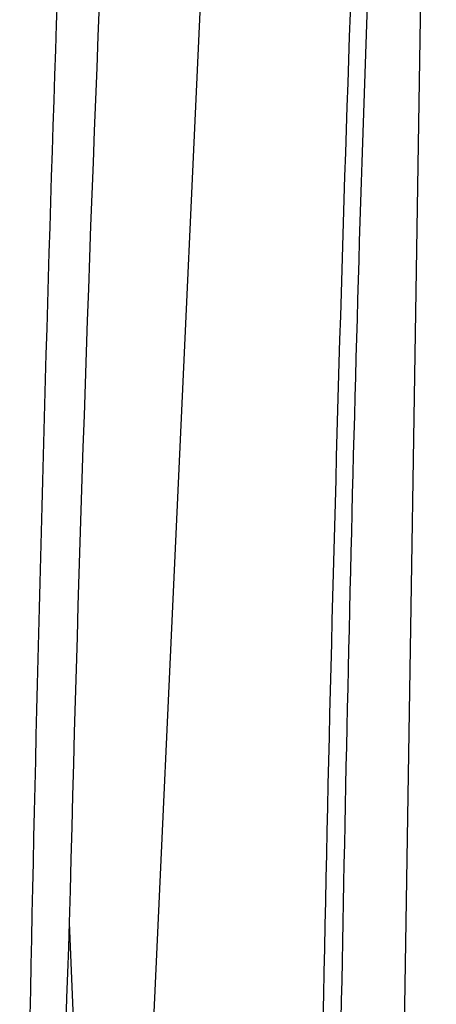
# Model space of a CAD drawing. Header units: millimetres. Extents: x 15231 to 16570, y 10019 to 11489.
# Tile 68 of 206: x 16225 to 16239, y 10292 to 10324. Entities that reach past the tile are written whole.
import ezdxf

# ---------------------------------------------------------------- set-up
doc = ezdxf.new("R2010")
doc.units = ezdxf.units.MM

msp = doc.modelspace()

# ---------------------------------------------------------------- linework, layer by layer
at = {"color": 7, "linetype": 'Continuous', "lineweight": 25}
for p, q in [((16228.563, 10275.136), (16232.418, 10358.71)), ((16238.54, 10357.066), (16237.269, 10277.8)), ((16226.586, 10295.023), (16227.431, 10274.299))]:
    msp.add_line(p, q, dxfattribs=at)
for points, knots in [([(16224.969, 10267.839), (16225.131, 10285.66), (16225.495, 10303.361), (16226.632, 10338.51), (16227.405, 10355.957), (16228.384, 10373.276)], [0, 0, 0, 0, 0.5, 0.5, 1, 1, 1, 1]), ([(16235.178, 10276.593), (16235.406, 10290.161), (16235.867, 10317.531), (16237.062, 10344.447), (16237.666, 10358.021)], [0, 0, 0, 0, 0.495715, 1, 1, 1, 1]), ([(16237.098, 10357.448), (16237.077, 10357.036), (16236.976, 10354.977), (16236.566, 10346.322), (16235.883, 10330.008), (16235.159, 10307.163), (16234.766, 10288.737), (16234.627, 10278.407), (16234.598, 10276.258)], [0, 0, 0, 0, 0.015384, 0.076919, 0.323062, 0.622246, 0.921431, 1, 1, 1, 1])]:
    msp.add_open_spline(points, degree=3, knots=knots, dxfattribs=at)
for points in [[(16229.368, 10360.727), (16228.056, 10338.941), (16227.128, 10317.04), (16226.586, 10295.023)], [(16226.586, 10295.023), (16226.268, 10286.292), (16226.019, 10277.554), (16225.841, 10268.81)]]:
    msp.add_open_spline(points, degree=3, dxfattribs=at)

doc.saveas('drawing.dxf')
